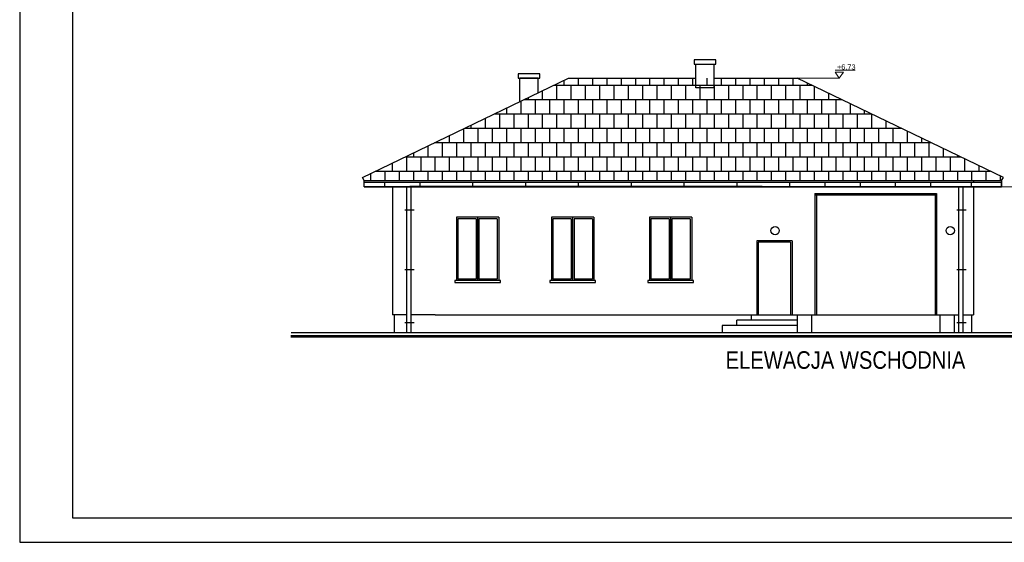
# Model space of a CAD drawing. Header units: millimetres. Extents: x -5941 to 19721, y -9230 to 6433.
# Tile 202 of 204: x 14405 to 17201, y 3463 to 4948. Entities that reach past the tile are written whole.
import ezdxf
from ezdxf.enums import TextEntityAlignment as Align

# ---------------------------------------------------------------- set-up
doc = ezdxf.new("R2010")
doc.units = ezdxf.units.MM
doc.linetypes.add('HIDDEN', pattern=[0.375, 0.25, -0.125])
for name, color, linetype in [('A_cienkL', 30, 'Continuous'), ('A_schody', 3, 'Continuous'), ('A_widok', 3, 'Continuous'), ('e_okna', 4, 'Continuous'), ('elewacja', 7, 'Continuous'), ('O_tabelka', 3, 'Continuous')]:
    doc.layers.add(name, color=color, linetype=linetype)
doc.layers.add('A_RZĘDNE', color=52, linetype='Continuous', lineweight=15)
doc.styles.add('ARIAL', font='arial.ttf', dxfattribs={"width": 0.8})
doc.styles.add('dar-styl', font='arial.ttf')

# ---------------------------------------------------------------- blocks, each defined once
blk = doc.blocks.new('*U168')
at = {"layer": 'A_RZĘDNE'}
blk.add_line((45.1, 22), (-11.5, 22), dxfattribs=at)
blk.add_lwpolyline([(-12, 17), (12, 17), (0, 0), (-12, 17)], dxfattribs=at)
at = {"layer": 'A_RZĘDNE', "color": 1, "style": 'dar-styl'}
blk.add_attdef('RZEDNA', text='', height=15, dxfattribs=at).set_placement((-11.5, 31.5), align=Align.MIDDLE_LEFT)

msp = doc.modelspace()

# ---------------------------------------------------------------- hatches: boundary and pattern name
at = {"layer": 'elewacja'}
h = msp.add_hatch(dxfattribs=at)
h.set_pattern_fill('AR-B88', color=24, scale=0.2)
h.set_pattern_definition([(0, (3149.43, 8500), (0, 40.64), []), (90, (3149.43, 8500), (-20.32, 40.64), [40.64, -40.64])])
edge = h.paths.add_edge_path()
edge.add_line((17198.306, 4499.315), (16613.306, 4781.696))
edge.add_line((16613.306, 4781.696), (15963.306, 4781.696))
edge.add_line((15963.306, 4781.696), (15378.306, 4499.315))
edge.add_line((15383.306, 4490.655), (17193.306, 4490.655))

# ---------------------------------------------------------------- linework, layer by layer
for points in [[(14405.004, 3462.533), (18603.25, 3462.533), (18603.25, 6432.533), (14405.004, 6432.533)], [(14555.004, 3532.533), (18533.25, 3532.533), (18533.25, 6362.533), (14555.004, 6362.533)]]:
    msp.add_lwpolyline(points, close=True)
at = {"layer": 'A_cienkL'}
for p, q in [((15383.306, 4486.049), (17193.306, 4486.049)), ((15442.231, 4473.335), (15442.231, 4486.049)), ((15542.231, 4473.335), (15542.231, 4486.049)), ((15692.231, 4473.335), (15692.231, 4486.049)), ((15842.231, 4473.335), (15842.231, 4486.049)), ((15992.231, 4473.335), (15992.231, 4486.049)), ((16142.231, 4473.335), (16142.231, 4486.049)), ((16292.231, 4473.335), (16292.231, 4486.049)), ((16442.231, 4473.335), (16442.231, 4486.049)), ((16592.231, 4473.335), (16592.231, 4486.049)), ((16692.231, 4473.335), (16692.231, 4486.049)), ((16792.231, 4473.335), (16792.231, 4486.049)), ((16892.231, 4473.335), (16892.231, 4486.049)), ((16992.231, 4473.335), (16992.231, 4486.049)), ((17107.9, 4473.335), (17107.9, 4486.049)), ((17193.306, 4473.335), (17193.306, 4486.049)), ((15383.306, 4473.335), (17193.306, 4473.335)), ((15498.306, 4407.241), (15525.306, 4407.241, 0)), ((17066.015, 4407.241), (17093.015, 4407.241, 0)), ((15498.306, 4237.241), (15525.306, 4237.241, 0)), ((17066.015, 4237.241), (17093.015, 4237.241, 0)), ((15498.306, 4087.241), (15525.306, 4087.241, 0)), ((17066.015, 4087.241), (17093.015, 4087.241, 0))]:
    msp.add_line(p, q, dxfattribs=at)
for points in [[(15503.306, 4472.335), (15503.306, 4058.062)], [(15515.306, 4472.335), (15515.306, 4058.062)], [(17071.015, 4472.335), (17071.015, 4058.062)], [(17083.015, 4472.335), (17083.015, 4058.062)]]:
    msp.add_lwpolyline(points, dxfattribs=at)
at = {"layer": 'A_RZĘDNE', "linetype": 'HIDDEN'}
for p, q in [((16613.306, 4781.696), (16732.371, 4781.696)), ((17240.136, 4472.335), (17193.306, 4472.335)), ((17193.306, 4472.335), (17243.423, 4472.335))]:
    msp.add_line(p, q, dxfattribs=at)
at = {"layer": 'A_schody'}
for p, q in [((16498.306, 4205.998), (16498.306, 4108.998)), ((16482.415, 4094.03), (16441.306, 4094.03)), ((16441.306, 4079.062), (16441.306, 4094.03)), ((16482.415, 4108.998), (16482.415, 4094.03)), ((16482.415, 4108.998), (16613.306, 4108.998)), ((16613.306, 4108.998), (16613.306, 4058.062)), ((16613.306, 4108.998), (17058.306, 4108.998)), ((16653.306, 4108.998), (16653.306, 4058.062)), ((17018.306, 4108.998), (17018.306, 4058.062)), ((17058.306, 4108.998), (17058.306, 4058.062)), ((16400.198, 4079.062), (16400.198, 4058.062)), ((16613.306, 4079.062), (16400.198, 4079.062))]:
    msp.add_line(p, q, dxfattribs=at)
at = {"layer": 'A_widok', "color": 3, "ltscale": 0.5}
for points in [[(16612.178, 4094.03), (16482.415, 4094.03)], [(16612.178, 4058.062), (15176.363, 4058.062)], [(17342.848, 4058.062), (16612.178, 4058.062)], [(16612.178, 4047.062), (15299.664, 4048.062)]]:
    msp.add_lwpolyline(points, dxfattribs=at)
at = {"layer": 'A_widok', "color": 3, "ltscale": 0.5, "const_width": 8}
for points in [[(16612.178, 4048.062), (15174.301, 4048.062)], [(17342.741, 4048.062), (16612.178, 4048.062)]]:
    msp.add_lwpolyline(points, dxfattribs=at)
at = {"layer": 'e_okna'}
for p, q in [((15645.306, 4385.998), (15645.306, 4205.998)), ((15765.306, 4385.998), (15645.306, 4385.998)), ((15649.306, 4381.998), (15649.306, 4209.998)), ((15701.306, 4381.998), (15649.306, 4381.998)), ((15701.306, 4381.998), (15701.306, 4209.998)), ((15705.306, 4385.998), (15705.306, 4205.998)), ((15709.306, 4381.998), (15709.306, 4209.998)), ((15761.306, 4381.998), (15709.306, 4381.998)), ((15761.306, 4381.998), (15761.306, 4209.998)), ((15765.306, 4385.998), (15765.306, 4205.998)), ((15915.306, 4385.998), (15915.306, 4205.998)), ((16035.306, 4385.998), (15915.306, 4385.998)), ((15919.306, 4381.998), (15919.306, 4209.998)), ((15971.306, 4381.998), (15919.306, 4381.998)), ((15971.306, 4381.998), (15971.306, 4209.998)), ((15975.306, 4385.998), (15975.306, 4205.998)), ((15979.306, 4381.998), (15979.306, 4209.998)), ((16031.306, 4381.998), (15979.306, 4381.998)), ((16031.306, 4381.998), (16031.306, 4209.998)), ((16035.306, 4385.998), (16035.306, 4205.998)), ((16193.306, 4385.998), (16193.306, 4205.998)), ((16313.306, 4385.998), (16193.306, 4385.998)), ((16197.306, 4381.998), (16197.306, 4209.998)), ((16249.306, 4381.998), (16197.306, 4381.998)), ((16249.306, 4381.998), (16249.306, 4209.998)), ((16253.306, 4385.998), (16253.306, 4205.998)), ((16257.306, 4381.998), (16257.306, 4209.998)), ((16309.306, 4381.998), (16257.306, 4381.998)), ((16309.306, 4381.998), (16309.306, 4209.998)), ((16313.306, 4385.998), (16313.306, 4205.998)), ((15765.306, 4205.998), (15645.306, 4205.998)), ((15701.306, 4209.998), (15649.306, 4209.998)), ((15761.306, 4209.998), (15709.306, 4209.998)), ((16035.306, 4205.998), (15915.306, 4205.998)), ((15971.306, 4209.998), (15919.306, 4209.998)), ((16031.306, 4209.998), (15979.306, 4209.998)), ((16313.306, 4205.998), (16193.306, 4205.998)), ((16249.306, 4209.998), (16197.306, 4209.998)), ((16309.306, 4209.998), (16257.306, 4209.998))]:
    msp.add_line(p, q, dxfattribs=at)
for points in [[(15770.306, 4205.998), (15640.306, 4205.998), (15640.306, 4200.998), (15770.306, 4200.998)], [(16040.306, 4205.998), (15910.306, 4205.998), (15910.306, 4200.998), (16040.306, 4200.998)], [(16318.306, 4205.998), (16188.306, 4205.998), (16188.306, 4200.998), (16318.306, 4200.998)]]:
    msp.add_lwpolyline(points, close=True, dxfattribs=at)
at = {"layer": 'elewacja'}
for p, q in [((16325.306, 4753.753), (16325.306, 4821.335)), ((16325.306, 4821.335), (16377.306, 4821.335)), ((16377.306, 4753.753), (16377.306, 4821.335)), ((15378.306, 4499.315), (15963.306, 4781.696)), ((15825.306, 4715.083), (15825.306, 4781.335)), ((15877.306, 4781.335), (15825.306, 4781.335)), ((15877.306, 4740.184), (15877.306, 4781.335)), ((15963.306, 4781.696), (16325.306, 4781.696)), ((16377.306, 4781.696), (16613.306, 4781.696)), ((17198.306, 4499.315), (16613.306, 4781.696)), ((16377.306, 4753.753), (16325.306, 4753.753)), ((15383.306, 4490.655), (15378.306, 4499.315)), ((15383.306, 4490.655), (17193.306, 4490.655)), ((15383.306, 4472.335), (15383.306, 4490.655)), ((17113.306, 4490.655), (17113.306, 4486.049)), ((17193.306, 4490.655), (17198.306, 4499.315)), ((17193.306, 4490.655), (17193.306, 4472.335)), ((15383.306, 4472.335), (17193.306, 4472.335)), ((15433.306, 4473.335), (15513.306, 4473.335)), ((15463.306, 4473.335), (15463.306, 4108.998)), ((16513.306, 4473.335), (15513.306, 4473.335)), ((15648.306, 4473.335), (15648.306, 4472.335)), ((15722.306, 4473.335), (15722.306, 4472.335)), ((15768.306, 4473.335), (15768.306, 4472.335)), ((15842.306, 4473.335), (15842.306, 4472.335)), ((15953.306, 4473.335), (15953.306, 4472.335)), ((15993.306, 4473.335), (15993.306, 4472.335)), ((16073.306, 4473.335), (16073.306, 4472.335)), ((16113.306, 4473.335), (16113.306, 4472.335)), ((16258.306, 4473.335), (16258.306, 4472.335)), ((16265.306, 4473.335), (16265.306, 4472.335)), ((16378.306, 4473.335), (16378.306, 4472.335)), ((16385.306, 4473.335), (16385.306, 4472.335)), ((16513.306, 4473.335), (16592.231, 4473.335)), ((16569.306, 4473.335), (16569.306, 4472.335)), ((16663.306, 4453.998), (16663.306, 4108.998)), ((16663.306, 4453.998), (17008.306, 4453.998)), ((16663.306, 4449.998), (17008.306, 4449.998)), ((16667.306, 4453.998), (16667.306, 4108.998)), ((16689.306, 4473.335), (16689.306, 4472.335)), ((16846.306, 4473.335), (16846.306, 4472.335)), ((16966.306, 4473.335), (16966.306, 4472.335)), ((17004.306, 4453.998), (17004.306, 4108.998)), ((17008.306, 4453.998), (17008.306, 4108.998)), ((17113.306, 4472.335), (17113.306, 4108.998)), ((16498.306, 4318.998), (16498.306, 4108.998)), ((16598.306, 4318.998), (16498.306, 4318.998)), ((16594.306, 4314.998), (16502.306, 4314.998)), ((16502.306, 4314.998), (16502.306, 4108.998)), ((16594.306, 4314.998), (16594.306, 4108.998)), ((16598.306, 4318.998), (16598.306, 4108.998)), ((15503.306, 4108.998), (15463.306, 4108.998)), ((15468.306, 4108.998), (15468.306, 4058.062)), ((15585.306, 4108.998), (15515.306, 4108.998)), ((15585.306, 4108.998), (17061.306, 4108.998)), ((17061.306, 4108.998), (17071.015, 4108.998)), ((17083.015, 4108.998), (17113.306, 4108.998)), ((17108.306, 4108.998), (17108.306, 4058.062)), ((15554.306, 4048.062), (15554.306, 4047.062))]:
    msp.add_line(p, q, dxfattribs=at)
for points in [[(16320.306, 4821.335), (16382.306, 4821.335), (16382.306, 4833.335), (16320.306, 4833.335)], [(15820.306, 4781.335), (15882.306, 4781.335), (15882.306, 4793.335), (15820.306, 4793.335)]]:
    msp.add_lwpolyline(points, close=True, dxfattribs=at)
for centre in [(16550.215, 4348.122), (17047.57, 4348.122)]:
    msp.add_circle(centre, 11.876, dxfattribs=at)

# ---------------------------------------------------------------- block references
at = {"layer": 'A_RZĘDNE'}
ref = msp.add_blockref('*U168', (16732.371, 4781.696), dxfattribs=at)
ref.add_attrib('RZEDNA', '+6,73', dxfattribs={"color": 1, "height": 14.8937, "style": 'dar-styl'}).set_placement((16725.982, 4813.196), align=Align.MIDDLE_LEFT)

# ---------------------------------------------------------------- texts
at = {"layer": 'O_tabelka', "color": 0, "ltscale": 10, "insert": (16409.666, 3980.138), "char_height": 50, "width": 834.76271, "attachment_point": 4, "style": 'ARIAL'}
msp.add_mtext('{\\fArial Narrow|b0|i0|c238|p34;\\W1;ELEWACJA WSCHODNIA}', dxfattribs=at)

doc.saveas('drawing.dxf')
